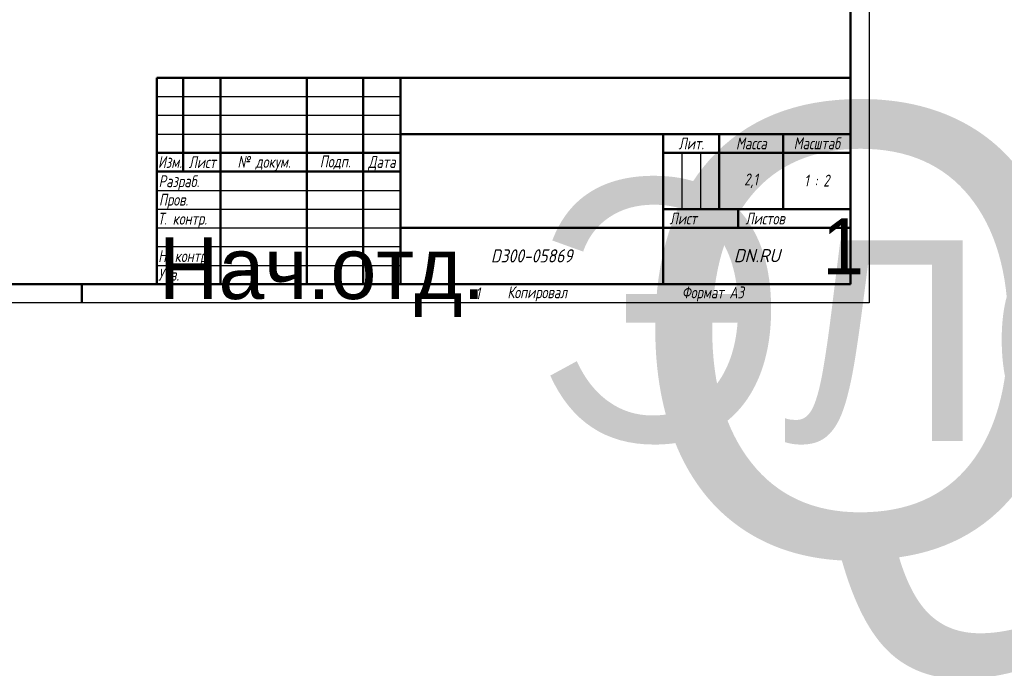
# Model space of a CAD drawing. Header units: millimetres. Extents: x -2787 to 5661, y -195 to 746.
# Tile 9 of 14: x 387 to 912, y -195 to 151. Entities that reach past the tile are written whole.
import ezdxf
from ezdxf.enums import TextEntityAlignment as Align

# ---------------------------------------------------------------- set-up
doc = ezdxf.new("R2018")
doc.units = ezdxf.units.MM
doc.header["$LTSCALE"] = 2
doc.layers.add('Заголовок (ГОСТ)', color=7, linetype='Continuous', lineweight=50)
doc.layers.add('Кромка (ГОСТ)', color=7, linetype='Continuous', lineweight=50)
doc.styles.add('Альтернативный текст (ГОСТ)', font='arial.ttf', dxfattribs={"width": 0.8})

# ---------------------------------------------------------------- blocks, each defined once
blk = doc.blocks.new('Рамки ГОСТ - Рамка')
at = {"layer": 'Кромка (ГОСТ)', "lineweight": 25}
for p, q in [((420, 297), (420, 0)), ((420, 0), (0, 0))]:
    blk.add_line(p, q, dxfattribs=at)
at = {"layer": 'Кромка (ГОСТ)'}
for p, q in [((415, 5), (415, 292)), ((20, 5), (415, 5)), ((210, 5), (210, 0))]:
    blk.add_line(p, q, dxfattribs=at)
at = {"layer": 'Кромка (ГОСТ)', "char_height": 3.17, "attachment_point": 1, "style": 'Альтернативный текст (ГОСТ)'}
for s, insert, width in [('\\fGOST Common|b0|i1;{\\H3.1700;1}', (315, 4.14), 6.6287), ('\\fGOST Common|b0|i1;{\\H3.1700;Формат А3}', (370, 4.39), 25.2103)]:
    blk.add_mtext(s, dxfattribs=dict(at, insert=insert, width=width))
blk = doc.blocks.new('Основные надписи ГОСТ - Форма 1')
at = {"layer": 'Заголовок (ГОСТ)'}
for p, q in [((0, 55), (185, 55)), ((0, 0), (0, 55)), ((0, 0), (0, 55)), ((7, 55), (7, 30)), ((17, 55), (17, 0)), ((40, 55), (40, 0)), ((55, 55), (55, 0)), ((65, 55), (65, 0)), ((185, 0), (185, 55)), ((65, 40), (185, 40)), ((135, 40), (135, 0)), ((150, 40), (150, 20)), ((167, 40), (167, 20)), ((0, 35), (65, 35)), ((135, 35), (185, 35)), ((0, 30), (65, 30)), ((135, 20), (185, 20)), ((155, 20), (155, 15)), ((65, 15), (185, 15)), ((185, 0), (0, 0))]:
    blk.add_line(p, q, dxfattribs=at)
at = {"layer": 'Заголовок (ГОСТ)', "linetype": 'Continuous', "lineweight": 25}
for p, q in [((0, 50), (65, 50)), ((0, 45), (65, 45)), ((0, 40), (65, 40)), ((140, 35), (140, 20)), ((145, 35), (145, 20)), ((0, 25), (65, 25)), ((0, 20), (65, 20)), ((0, 15), (65, 15)), ((0, 10), (65, 10)), ((0, 5), (65, 5))]:
    blk.add_line(p, q, dxfattribs=at)
at = {"layer": 'Заголовок (ГОСТ)', "style": 'Альтернативный текст (ГОСТ)'}
for s, insert, char_height, width, attachment_point in [('\\fGOST Common|b0|i1;{\\H3.1700;Масштаб}', (176.02, 37.53), 3.17, 17.8316, 5), ('\\fGOST Common|b0|i1;{\\H3.1700;Лит.}', (142.52, 37.49), 3.17, 14.9766, 5), ('\\fGOST Common|b0|i1;{\\H3.1700;Масса}', (158.55, 37.51), 3.17, 16.9878, 5), ('\\fGOST Common|b0|i1;{\\H3.1700;Изм.}', (3.5, 32.56), 3.17, 6.9635, 5), ('\\fGOST Common|b0|i1;{\\H3.1700;Лист}', (12.1, 32.5), 3.17, 10.0029, 5), ('\\A0;\\fGOST Common|b0|i1;{\\H3.1700;№ докум.}', (28.58, 32.16), 3.17, 22.9069, 5), ('\\fGOST Common|b0|i1;{\\H3.1700;Подп.}', (47.56, 32.45), 3.17, 14.879, 5), ('\\fGOST Common|b0|i1;{\\H3.1700;Дата}', (60.02, 32.24), 3.17, 9.9614, 5), ('\\fGOST Common|b0|i1;{\\H3.1700;Разраб.}', (0.47, 27), 3.17, 16.9971, 4), ('\\fGOST Common|b0|i1;{\\H3.1700;2,1}', (158.47, 27.53), 3.17, 17.0435, 5), ('\\fGOST Common|b0|i1;{\\H3.1700;1 : 2}', (176, 27.6), 3.17, 17.9476, 5), ('\\fGOST Common|b0|i1;{\\H3.1700;Пров.}', (0.56, 22.08), 3.17, 17.0192, 4), ('\\A0;\\fGOST Common|b0|i1;{\\H3.1700;Т. контр.}', (0.23, 17.01), 3.17, 16.9554, 4), ('\\fGOST Common|b0|i1;{\\H3.1700;Лист}', (140.37, 17.5), 3.17, 10.5071, 5), ('\\fGOST Common|b0|i1;{\\H3.1700;Листов}', (162.21, 17.5), 3.17, 14.3668, 5), ('\\A1;', (150.6, 17.54), 3.17, 8.8313, 5), ('\\fGOST Common|b0|i1;{\\H3.1700;Н. контр.}', (0.36, 7.05), 3.17, 16.9999, 4), ('\\fGOST Common|b0|i1;\\W0.90;{\\H3.5000;D300-05869}', (99.98, 7.54), 3.5, 67.2576, 5), ('\\fGOST Common|b0|i1;\\W1.00;{\\H3.5000;DN.RU}', (160.02, 7.6), 3.5, 49.9832, 5), ('\\fGOST Common|b0|i1;{\\H3.1700;Утв.}', (0.34, 2.52), 3.17, 17.0083, 4), ('\\fGOST Common|b0|i1;{\\H3.1700;Копировал}', (93.48, -0.59), 3.17, 19.7871, 1)]:
    blk.add_mtext(s, dxfattribs=dict(at, insert=insert, char_height=char_height, width=width, attachment_point=attachment_point))
at = {"layer": 'Заголовок (ГОСТ)', "lineweight": 30, "flags": 104}
for tag, height, p in [('Изм1', 2.89, (3.51, 52.52)), ('Лист1', 2.89, (12.03, 52.52)), ('Докум1', 2.89, (28.54, 52.48)), ('Изм2', 2.89, (3.5, 47.52)), ('Лист2', 2.89, (12.01, 47.5)), ('Докум2', 2.89, (28.53, 47.5)), ('ОБОЗНАЧЕНИЕ', 5, (125.33, 47.56)), ('Изм3', 2.89, (3.5, 42.5)), ('Лист3', 2.89, (12.01, 42.51)), ('Докум3', 2.89, (28.51, 42.48)), ('Изм4', 2.89, (3.51, 37.5)), ('Лист4', 2.89, (12, 37.53)), ('Докум4', 2.89, (28.51, 37.52)), ('НАИМЕНОВАНИЕ', 5, (100.14, 27.85)), ('Литера', 3.5, (137.52, 27.25)), ('Литера2', 3.5, (142.51, 27.22)), ('Литера3', 3.5, (147.52, 27.21)), ('Тип_документа', 3.17, (100.08, 17.56)), ('Листов', 3.17, (177.46, 17.58))]:
    blk.add_attdef(tag, text='', height=height, dxfattribs=at).set_placement(p, align=Align.MIDDLE_CENTER)
for tag, height, p in [('Подп1', 2.89, (40.01, 52.51)), ('Дата1', 2, (55.01, 52.51)), ('Подп2', 2.89, (40.01, 47.5)), ('Дата2', 2, (55.01, 47.49)), ('Подп3', 2.89, (40.01, 42.51)), ('Дата3', 2, (55.02, 42.52)), ('Подп4', 2.89, (40.01, 37.51)), ('Дата4', 2, (55.02, 37.51)), ('ПРОВЕРИЛ', 3.17, (17.41, 22.53)), ('Проверил_Подп.', 2.89, (40.05, 22.52)), ('ДАТА_ПРОВЕРКИ', 2, (55.02, 22.51)), ('ТЕХНОЛОГ', 3.17, (17.33, 17.54)), ('Технолог_Подп.', 2.89, (40.05, 17.51)), ('Технолог_Дата', 2, (55.01, 17.5)), ('НАЧ._ОТДЕЛА', 3.17, (17.46, 12.45)), ('Руководитель_Подп.', 2.89, (40.01, 12.5)), ('Руководитель_Дата', 2, (55.01, 12.51)), ('Должность_руководителя', 3.17, (0.52, 12.51)), ('НОРМОКОНТРОЛЬ', 3.17, (17.37, 7.48)), ('Нормоконтроль_Подп.', 2.89, (40.05, 7.52)), ('ДАТА_НОРМОКОНТРОЛЯ', 2, (55.02, 7.51)), ('УТВЕРДИЛ', 3.17, (17.4, 2.51)), ('Утвердил_Подп.', 2.89, (40.05, 2.51)), ('ДАТА_УТВЕРЖДЕНИЯ', 2, (55.01, 2.5))]:
    blk.add_attdef(tag, text='', height=height, dxfattribs=at).set_placement(p, align=Align.MIDDLE_LEFT)
for tag, p in [('Материал_Наим.', (133.71, 9.75)), ('Материал_ГОСТ', (134.04, 4.06))]:
    blk.add_attdef(tag, text='', height=3.5, dxfattribs=at).set_placement(p, align=Align.MIDDLE_RIGHT)

msp = doc.modelspace()

# ---------------------------------------------------------------- block references
at = {"xscale": 2, "yscale": 2, "zscale": 2}
msp.add_blockref('Рамки ГОСТ - Рамка', (0, 0), dxfattribs=at)
ref = msp.add_blockref('Основные надписи ГОСТ - Форма 1', (460, 10), dxfattribs=dict(xscale=2, yscale=2, zscale=2))
lines = msp.add_mtext('Нач.отд.', dxfattribs={"layer": 'Заголовок (ГОСТ)', "insert": (461.043, 35.028), "char_height": 32.9519, "attachment_point": 1})
ref.add_attrib('Должность_руководителя', '', (461.043, 35.028), dxfattribs={"flags": 104}).embed_mtext(lines)
lines = msp.add_mtext('QT-N-003EM-O1-24VDC-У1 HARK', dxfattribs={"layer": 'Заголовок (ГОСТ)', "insert": (710.651, 105.118), "char_height": 239.68592, "attachment_point": 1})
ref.add_attrib('ОБОЗНАЧЕНИЕ', '', (710.651, 105.118), dxfattribs={"flags": 104}).embed_mtext(lines)
lines = msp.add_mtext('Электропривод четвертьоборотный DN.ru', dxfattribs={"layer": 'Заголовок (ГОСТ)', "insert": (660.286, 65.694), "char_height": 139.21856, "attachment_point": 1})
ref.add_attrib('НАИМЕНОВАНИЕ', '', (660.286, 65.694), dxfattribs={"flags": 104}).embed_mtext(lines)
lines = msp.add_mtext('1', dxfattribs={"layer": 'Заголовок (ГОСТ)', "insert": (814.918, 45.158), "char_height": 29.931, "attachment_point": 1})
ref.add_attrib('Листов', '', (814.918, 45.158), dxfattribs={"flags": 104}).embed_mtext(lines)

doc.saveas('drawing.dxf')
